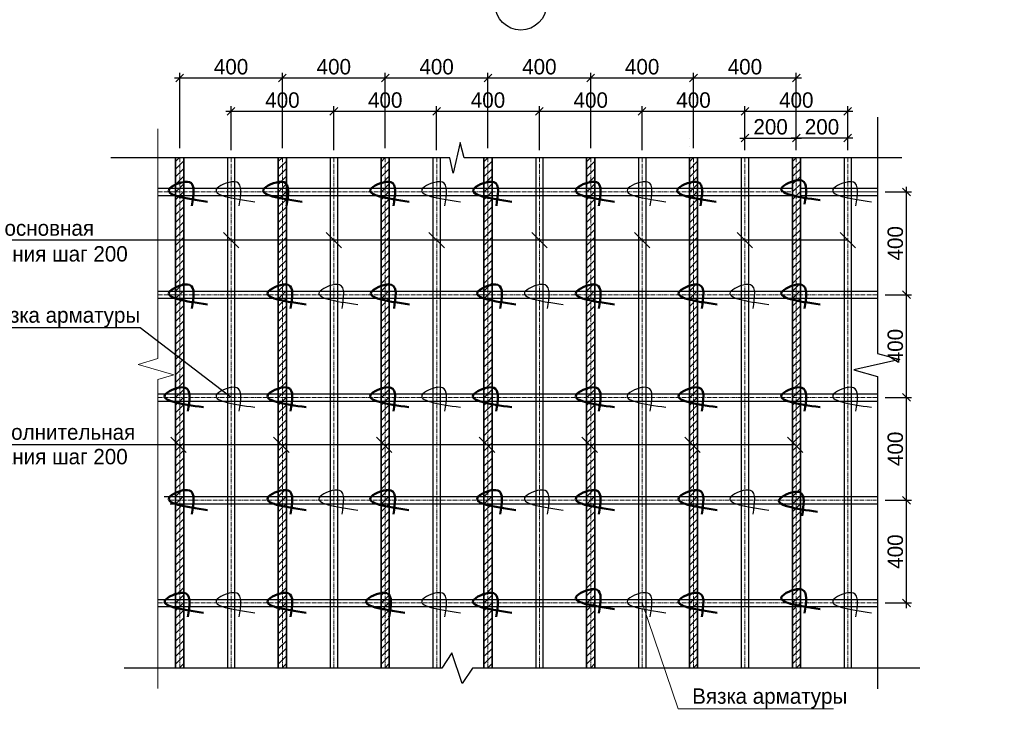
# Model space of a CAD drawing. Header units: millimetres. Extents: x -33345 to 4712671, y -3392 to 121473.
# Tile 131 of 256: x 789858 to 803271, y 50426 to 59957. Entities that reach past the tile are written whole.
import ezdxf
from ezdxf.enums import TextEntityAlignment as Align

# ---------------------------------------------------------------- set-up
doc = ezdxf.new("R2010")
doc.units = ezdxf.units.MM
doc.linetypes.add('ГОСТ 2.303 6', pattern=[12, 8, -1.5, 1, -1.5])
doc.layers.add('A _razmer rtt', color=164, linetype='Continuous')
doc.layers.add('СПДС_РАЗМЕРЫ', color=7, linetype='Continuous')
for name, color, linetype, lineweight in [('w-hatch', 7, 'Continuous', 0), ('w-арматура', 164, 'Continuous', 35), ('w-Армирования', 172, 'Continuous', 30), ('w-выноски', 7, 'Continuous', 0), ('w-оснавной', 7, 'Continuous', 35), ('w-ось', 4, 'Continuous', 0), ('w-размеры', 7, 'Continuous', 0), ('армирование', 150, 'Continuous', 50), ('КЖ Текст', 250, 'Continuous', 15)]:
    doc.layers.add(name, color=color, linetype=linetype, lineweight=lineweight)
doc.styles.get("Standard").update_dxf_attribs({"font": 'arial.ttf'})
doc.styles.add('X-U-RW-01$0$StyleROMANS', font='GOTHIC.TTF')
doc.dimstyles.new('М100', dxfattribs={"dimscale": 100, "dimtxt": 3, "dimasz": 1.5, "dimexe": 1, "dimexo": 1.5, "dimgap": 0.6, "dimtad": 1, "dimdec": 0, "dimtxsty": 'Standard', "dimblk": 'OBLIQUE', "dimcen": 2.5, "dimdle": 1, "dimadec": 0, "dimazin": 0, "dimtfac": 1, "dimtdec": 0, "dimtmove": 0, "dimatfit": 3, "dimldrblk": 'OBLIQUE', "dimfxl": 1.25, "dimarcsym": 0})

# ---------------------------------------------------------------- blocks, each defined once
blk = doc.blocks.new('_Oblique')
at = {"color": 0, "linetype": 'ByBlock', "lineweight": -2}
blk.add_line((-0.5, -0.5), (0.5, 0.5), dxfattribs=at)
blk = doc.blocks.new('*D81')
at = {"layer": 'Defpoints', "color": 0, "ltscale": 4, "transparency": 16777216}
for p in [(1225444, -289214), (1225444, -290120), (1227444, -290120)]:
    blk.add_point(p, dxfattribs=at)
at = {"layer": 'СПДС_РАЗМЕРЫ', "color": 0, "lineweight": -2, "ltscale": 4, "transparency": 16777216}
for p, q in [((1225444, -289970), (1225444, -289114)), ((1227444, -289970), (1227444, -289114)), ((1227544, -289214), (1225344, -289214))]:
    blk.add_line(p, q, dxfattribs=at)
at = {"layer": 'СПДС_РАЗМЕРЫ', "color": 0, "lineweight": -2, "ltscale": 4, "transparency": 16777216, "xscale": 150, "yscale": 150, "zscale": 150, "rotation": 180}
blk.add_blockref('_Oblique', (1225444, -289214), dxfattribs=at)
at = {"layer": 'СПДС_РАЗМЕРЫ', "color": 0, "lineweight": -2, "ltscale": 4, "transparency": 16777216, "xscale": 150, "yscale": 150, "zscale": 150}
blk.add_blockref('_Oblique', (1227444, -289214), dxfattribs=at)
at = {"layer": 'СПДС_РАЗМЕРЫ', "color": 0, "ltscale": 4, "transparency": 16777216, "insert": (1226444, -288996), "char_height": 300, "attachment_point": 5, "style": 'X-U-RW-01$0$StyleROMANS'}
blk.add_mtext('400', dxfattribs=at)
blk = doc.blocks.new('*D80')
at = {"layer": 'Defpoints', "color": 0, "ltscale": 4, "transparency": 16777216}
for p in [(1223444, -289214), (1223444, -290120), (1225444, -290120)]:
    blk.add_point(p, dxfattribs=at)
at = {"layer": 'СПДС_РАЗМЕРЫ', "color": 0, "lineweight": -2, "ltscale": 4, "transparency": 16777216}
for p, q in [((1223444, -289970), (1223444, -289114)), ((1225444, -289970), (1225444, -289114)), ((1225544, -289214), (1223344, -289214))]:
    blk.add_line(p, q, dxfattribs=at)
at = {"layer": 'СПДС_РАЗМЕРЫ', "color": 0, "lineweight": -2, "ltscale": 4, "transparency": 16777216, "xscale": 150, "yscale": 150, "zscale": 150, "rotation": 180}
blk.add_blockref('_Oblique', (1223444, -289214), dxfattribs=at)
at = {"layer": 'СПДС_РАЗМЕРЫ', "color": 0, "lineweight": -2, "ltscale": 4, "transparency": 16777216, "xscale": 150, "yscale": 150, "zscale": 150}
blk.add_blockref('_Oblique', (1225444, -289214), dxfattribs=at)
at = {"layer": 'СПДС_РАЗМЕРЫ', "color": 0, "ltscale": 4, "transparency": 16777216, "insert": (1224444, -288996), "char_height": 300, "attachment_point": 5, "style": 'X-U-RW-01$0$StyleROMANS'}
blk.add_mtext('400', dxfattribs=at)
blk = doc.blocks.new('*D79')
at = {"layer": 'Defpoints', "color": 0, "ltscale": 4, "transparency": 16777216}
for p in [(1221444, -289214), (1221444, -290120), (1223444, -290120)]:
    blk.add_point(p, dxfattribs=at)
at = {"layer": 'СПДС_РАЗМЕРЫ', "color": 0, "lineweight": -2, "ltscale": 4, "transparency": 16777216}
for p, q in [((1221444, -289970), (1221444, -289114)), ((1223444, -289970), (1223444, -289114)), ((1223544, -289214), (1221344, -289214))]:
    blk.add_line(p, q, dxfattribs=at)
at = {"layer": 'СПДС_РАЗМЕРЫ', "color": 0, "lineweight": -2, "ltscale": 4, "transparency": 16777216, "xscale": 150, "yscale": 150, "zscale": 150, "rotation": 180}
blk.add_blockref('_Oblique', (1221444, -289214), dxfattribs=at)
at = {"layer": 'СПДС_РАЗМЕРЫ', "color": 0, "lineweight": -2, "ltscale": 4, "transparency": 16777216, "xscale": 150, "yscale": 150, "zscale": 150}
blk.add_blockref('_Oblique', (1223444, -289214), dxfattribs=at)
at = {"layer": 'СПДС_РАЗМЕРЫ', "color": 0, "ltscale": 4, "transparency": 16777216, "insert": (1222444, -288996), "char_height": 300, "attachment_point": 5, "style": 'X-U-RW-01$0$StyleROMANS'}
blk.add_mtext('400', dxfattribs=at)
blk = doc.blocks.new('*D78')
at = {"layer": 'Defpoints', "color": 0, "ltscale": 4, "transparency": 16777216}
for p in [(1219444, -289214), (1219444, -290120), (1221444, -290120)]:
    blk.add_point(p, dxfattribs=at)
at = {"layer": 'СПДС_РАЗМЕРЫ', "color": 0, "lineweight": -2, "ltscale": 4, "transparency": 16777216}
for p, q in [((1219444, -289970), (1219444, -289114)), ((1221444, -289970), (1221444, -289114)), ((1221544, -289214), (1219344, -289214))]:
    blk.add_line(p, q, dxfattribs=at)
at = {"layer": 'СПДС_РАЗМЕРЫ', "color": 0, "lineweight": -2, "ltscale": 4, "transparency": 16777216, "xscale": 150, "yscale": 150, "zscale": 150, "rotation": 180}
blk.add_blockref('_Oblique', (1219444, -289214), dxfattribs=at)
at = {"layer": 'СПДС_РАЗМЕРЫ', "color": 0, "lineweight": -2, "ltscale": 4, "transparency": 16777216, "xscale": 150, "yscale": 150, "zscale": 150}
blk.add_blockref('_Oblique', (1221444, -289214), dxfattribs=at)
at = {"layer": 'СПДС_РАЗМЕРЫ', "color": 0, "ltscale": 4, "transparency": 16777216, "insert": (1220444, -288996), "char_height": 300, "attachment_point": 5, "style": 'X-U-RW-01$0$StyleROMANS'}
blk.add_mtext('400', dxfattribs=at)
blk = doc.blocks.new('*D77')
at = {"layer": 'Defpoints', "color": 0, "ltscale": 4, "transparency": 16777216}
for p in [(1217444, -289214), (1217444, -290120), (1219444, -290120)]:
    blk.add_point(p, dxfattribs=at)
at = {"layer": 'СПДС_РАЗМЕРЫ', "color": 0, "lineweight": -2, "ltscale": 4, "transparency": 16777216}
for p, q in [((1217444, -289970), (1217444, -289114)), ((1219444, -289970), (1219444, -289114)), ((1219544, -289214), (1217344, -289214))]:
    blk.add_line(p, q, dxfattribs=at)
at = {"layer": 'СПДС_РАЗМЕРЫ', "color": 0, "lineweight": -2, "ltscale": 4, "transparency": 16777216, "xscale": 150, "yscale": 150, "zscale": 150, "rotation": 180}
blk.add_blockref('_Oblique', (1217444, -289214), dxfattribs=at)
at = {"layer": 'СПДС_РАЗМЕРЫ', "color": 0, "lineweight": -2, "ltscale": 4, "transparency": 16777216, "xscale": 150, "yscale": 150, "zscale": 150}
blk.add_blockref('_Oblique', (1219444, -289214), dxfattribs=at)
at = {"layer": 'СПДС_РАЗМЕРЫ', "color": 0, "ltscale": 4, "transparency": 16777216, "insert": (1218444, -288996), "char_height": 300, "attachment_point": 5, "style": 'X-U-RW-01$0$StyleROMANS'}
blk.add_mtext('400', dxfattribs=at)
blk = doc.blocks.new('*D76')
at = {"layer": 'Defpoints', "color": 0, "ltscale": 4, "transparency": 16777216}
for p in [(1215444, -289214), (1215444, -290120), (1217444, -290120)]:
    blk.add_point(p, dxfattribs=at)
at = {"layer": 'СПДС_РАЗМЕРЫ', "color": 0, "lineweight": -2, "ltscale": 4, "transparency": 16777216}
for p, q in [((1215444, -289970), (1215444, -289114)), ((1217444, -289970), (1217444, -289114)), ((1217544, -289214), (1215344, -289214))]:
    blk.add_line(p, q, dxfattribs=at)
at = {"layer": 'СПДС_РАЗМЕРЫ', "color": 0, "lineweight": -2, "ltscale": 4, "transparency": 16777216, "xscale": 150, "yscale": 150, "zscale": 150, "rotation": 180}
blk.add_blockref('_Oblique', (1215444, -289214), dxfattribs=at)
at = {"layer": 'СПДС_РАЗМЕРЫ', "color": 0, "lineweight": -2, "ltscale": 4, "transparency": 16777216, "xscale": 150, "yscale": 150, "zscale": 150}
blk.add_blockref('_Oblique', (1217444, -289214), dxfattribs=at)
at = {"layer": 'СПДС_РАЗМЕРЫ', "color": 0, "ltscale": 4, "transparency": 16777216, "insert": (1216444, -288996), "char_height": 300, "attachment_point": 5, "style": 'X-U-RW-01$0$StyleROMANS'}
blk.add_mtext('400', dxfattribs=at)
blk = doc.blocks.new('*D75')
at = {"layer": 'Defpoints', "color": 0, "ltscale": 4, "transparency": 16777216}
for p in [(1224444, -288565), (1224444, -290082), (1226444, -290082)]:
    blk.add_point(p, dxfattribs=at)
at = {"layer": 'СПДС_РАЗМЕРЫ', "color": 0, "lineweight": -2, "ltscale": 4, "transparency": 16777216}
for p, q in [((1226544, -288565), (1224344, -288565)), ((1224444, -289932), (1224444, -288465)), ((1226444, -289932), (1226444, -288465))]:
    blk.add_line(p, q, dxfattribs=at)
at = {"layer": 'СПДС_РАЗМЕРЫ', "color": 0, "lineweight": -2, "ltscale": 4, "transparency": 16777216, "xscale": 150, "yscale": 150, "zscale": 150, "rotation": 180}
blk.add_blockref('_Oblique', (1224444, -288565), dxfattribs=at)
at = {"layer": 'СПДС_РАЗМЕРЫ', "color": 0, "lineweight": -2, "ltscale": 4, "transparency": 16777216, "xscale": 150, "yscale": 150, "zscale": 150}
blk.add_blockref('_Oblique', (1226444, -288565), dxfattribs=at)
at = {"layer": 'СПДС_РАЗМЕРЫ', "color": 0, "ltscale": 4, "transparency": 16777216, "insert": (1225444, -288347), "char_height": 300, "attachment_point": 5, "style": 'X-U-RW-01$0$StyleROMANS'}
blk.add_mtext('400', dxfattribs=at)
blk = doc.blocks.new('*D74')
at = {"layer": 'Defpoints', "color": 0, "ltscale": 4, "transparency": 16777216}
for p in [(1222444, -288565), (1222444, -290082), (1224444, -290082)]:
    blk.add_point(p, dxfattribs=at)
at = {"layer": 'СПДС_РАЗМЕРЫ', "color": 0, "lineweight": -2, "ltscale": 4, "transparency": 16777216}
for p, q in [((1224544, -288565), (1222344, -288565)), ((1222444, -289932), (1222444, -288465)), ((1224444, -289932), (1224444, -288465))]:
    blk.add_line(p, q, dxfattribs=at)
at = {"layer": 'СПДС_РАЗМЕРЫ', "color": 0, "lineweight": -2, "ltscale": 4, "transparency": 16777216, "xscale": 150, "yscale": 150, "zscale": 150, "rotation": 180}
blk.add_blockref('_Oblique', (1222444, -288565), dxfattribs=at)
at = {"layer": 'СПДС_РАЗМЕРЫ', "color": 0, "lineweight": -2, "ltscale": 4, "transparency": 16777216, "xscale": 150, "yscale": 150, "zscale": 150}
blk.add_blockref('_Oblique', (1224444, -288565), dxfattribs=at)
at = {"layer": 'СПДС_РАЗМЕРЫ', "color": 0, "ltscale": 4, "transparency": 16777216, "insert": (1223444, -288347), "char_height": 300, "attachment_point": 5, "style": 'X-U-RW-01$0$StyleROMANS'}
blk.add_mtext('400', dxfattribs=at)
blk = doc.blocks.new('*D73')
at = {"layer": 'Defpoints', "color": 0, "ltscale": 4, "transparency": 16777216}
for p in [(1220444, -288565), (1220444, -290082), (1222444, -290082)]:
    blk.add_point(p, dxfattribs=at)
at = {"layer": 'СПДС_РАЗМЕРЫ', "color": 0, "lineweight": -2, "ltscale": 4, "transparency": 16777216}
for p, q in [((1222544, -288565), (1220344, -288565)), ((1220444, -289932), (1220444, -288465)), ((1222444, -289932), (1222444, -288465))]:
    blk.add_line(p, q, dxfattribs=at)
at = {"layer": 'СПДС_РАЗМЕРЫ', "color": 0, "lineweight": -2, "ltscale": 4, "transparency": 16777216, "xscale": 150, "yscale": 150, "zscale": 150, "rotation": 180}
blk.add_blockref('_Oblique', (1220444, -288565), dxfattribs=at)
at = {"layer": 'СПДС_РАЗМЕРЫ', "color": 0, "lineweight": -2, "ltscale": 4, "transparency": 16777216, "xscale": 150, "yscale": 150, "zscale": 150}
blk.add_blockref('_Oblique', (1222444, -288565), dxfattribs=at)
at = {"layer": 'СПДС_РАЗМЕРЫ', "color": 0, "ltscale": 4, "transparency": 16777216, "insert": (1221444, -288347), "char_height": 300, "attachment_point": 5, "style": 'X-U-RW-01$0$StyleROMANS'}
blk.add_mtext('400', dxfattribs=at)
blk = doc.blocks.new('*D72')
at = {"layer": 'Defpoints', "color": 0, "ltscale": 4, "transparency": 16777216}
for p in [(1218444, -288565), (1218444, -290082), (1220444, -290082)]:
    blk.add_point(p, dxfattribs=at)
at = {"layer": 'СПДС_РАЗМЕРЫ', "color": 0, "lineweight": -2, "ltscale": 4, "transparency": 16777216}
for p, q in [((1220544, -288565), (1218344, -288565)), ((1218444, -289932), (1218444, -288465)), ((1220444, -289932), (1220444, -288465))]:
    blk.add_line(p, q, dxfattribs=at)
at = {"layer": 'СПДС_РАЗМЕРЫ', "color": 0, "lineweight": -2, "ltscale": 4, "transparency": 16777216, "xscale": 150, "yscale": 150, "zscale": 150, "rotation": 180}
blk.add_blockref('_Oblique', (1218444, -288565), dxfattribs=at)
at = {"layer": 'СПДС_РАЗМЕРЫ', "color": 0, "lineweight": -2, "ltscale": 4, "transparency": 16777216, "xscale": 150, "yscale": 150, "zscale": 150}
blk.add_blockref('_Oblique', (1220444, -288565), dxfattribs=at)
at = {"layer": 'СПДС_РАЗМЕРЫ', "color": 0, "ltscale": 4, "transparency": 16777216, "insert": (1219444, -288347), "char_height": 300, "attachment_point": 5, "style": 'X-U-RW-01$0$StyleROMANS'}
blk.add_mtext('400', dxfattribs=at)
blk = doc.blocks.new('*D71')
at = {"layer": 'Defpoints', "color": 0, "ltscale": 4, "transparency": 16777216}
for p in [(1216444, -288565), (1216444, -290082), (1218444, -290082)]:
    blk.add_point(p, dxfattribs=at)
at = {"layer": 'СПДС_РАЗМЕРЫ', "color": 0, "lineweight": -2, "ltscale": 4, "transparency": 16777216}
for p, q in [((1218544, -288565), (1216344, -288565)), ((1216444, -289932), (1216444, -288465)), ((1218444, -289932), (1218444, -288465))]:
    blk.add_line(p, q, dxfattribs=at)
at = {"layer": 'СПДС_РАЗМЕРЫ', "color": 0, "lineweight": -2, "ltscale": 4, "transparency": 16777216, "xscale": 150, "yscale": 150, "zscale": 150, "rotation": 180}
blk.add_blockref('_Oblique', (1216444, -288565), dxfattribs=at)
at = {"layer": 'СПДС_РАЗМЕРЫ', "color": 0, "lineweight": -2, "ltscale": 4, "transparency": 16777216, "xscale": 150, "yscale": 150, "zscale": 150}
blk.add_blockref('_Oblique', (1218444, -288565), dxfattribs=at)
at = {"layer": 'СПДС_РАЗМЕРЫ', "color": 0, "ltscale": 4, "transparency": 16777216, "insert": (1217444, -288347), "char_height": 300, "attachment_point": 5, "style": 'X-U-RW-01$0$StyleROMANS'}
blk.add_mtext('400', dxfattribs=at)
blk = doc.blocks.new('*D70')
at = {"layer": 'Defpoints', "color": 0, "ltscale": 4, "transparency": 16777216}
for p in [(1214444, -288565), (1214444, -290082), (1216444, -290082)]:
    blk.add_point(p, dxfattribs=at)
at = {"layer": 'СПДС_РАЗМЕРЫ', "color": 0, "lineweight": -2, "ltscale": 4, "transparency": 16777216}
for p, q in [((1216544, -288565), (1214344, -288565)), ((1214444, -289932), (1214444, -288465)), ((1216444, -289932), (1216444, -288465))]:
    blk.add_line(p, q, dxfattribs=at)
at = {"layer": 'СПДС_РАЗМЕРЫ', "color": 0, "lineweight": -2, "ltscale": 4, "transparency": 16777216, "xscale": 150, "yscale": 150, "zscale": 150, "rotation": 180}
blk.add_blockref('_Oblique', (1214444, -288565), dxfattribs=at)
at = {"layer": 'СПДС_РАЗМЕРЫ', "color": 0, "lineweight": -2, "ltscale": 4, "transparency": 16777216, "xscale": 150, "yscale": 150, "zscale": 150}
blk.add_blockref('_Oblique', (1216444, -288565), dxfattribs=at)
at = {"layer": 'СПДС_РАЗМЕРЫ', "color": 0, "ltscale": 4, "transparency": 16777216, "insert": (1215444, -288347), "char_height": 300, "attachment_point": 5, "style": 'X-U-RW-01$0$StyleROMANS'}
blk.add_mtext('400', dxfattribs=at)
blk = doc.blocks.new('*D69')
at = {"layer": 'Defpoints', "color": 0, "ltscale": 4, "transparency": 16777216}
for p in [(1226444, -289733), (1226444, -290120), (1227444, -290120)]:
    blk.add_point(p, dxfattribs=at)
at = {"layer": 'СПДС_РАЗМЕРЫ', "color": 0, "lineweight": -2, "ltscale": 4, "transparency": 16777216}
for p, q in [((1226444, -289970), (1226444, -289633)), ((1227444, -289970), (1227444, -289633)), ((1227544, -289733), (1226344, -289733))]:
    blk.add_line(p, q, dxfattribs=at)
at = {"layer": 'СПДС_РАЗМЕРЫ', "color": 0, "lineweight": -2, "ltscale": 4, "transparency": 16777216, "xscale": 150, "yscale": 150, "zscale": 150, "rotation": 180}
blk.add_blockref('_Oblique', (1226444, -289733), dxfattribs=at)
at = {"layer": 'СПДС_РАЗМЕРЫ', "color": 0, "lineweight": -2, "ltscale": 4, "transparency": 16777216, "xscale": 150, "yscale": 150, "zscale": 150}
blk.add_blockref('_Oblique', (1227444, -289733), dxfattribs=at)
at = {"layer": 'СПДС_РАЗМЕРЫ', "color": 0, "ltscale": 4, "transparency": 16777216, "insert": (1226944, -289516), "char_height": 300, "attachment_point": 5, "style": 'X-U-RW-01$0$StyleROMANS'}
blk.add_mtext('200', dxfattribs=at)
blk = doc.blocks.new('*D68')
at = {"layer": 'Defpoints', "color": 0, "ltscale": 4, "transparency": 16777216}
for p in [(1226444, -289733), (1225444, -290120), (1226444, -290120)]:
    blk.add_point(p, dxfattribs=at)
at = {"layer": 'СПДС_РАЗМЕРЫ', "color": 0, "lineweight": -2, "ltscale": 4, "transparency": 16777216}
for p, q in [((1225444, -289970), (1225444, -289633)), ((1226444, -289970), (1226444, -289633)), ((1225344, -289733), (1226544, -289733))]:
    blk.add_line(p, q, dxfattribs=at)
at = {"layer": 'СПДС_РАЗМЕРЫ', "color": 0, "lineweight": -2, "ltscale": 4, "transparency": 16777216, "xscale": 150, "yscale": 150, "zscale": 150, "rotation": 180}
blk.add_blockref('_Oblique', (1225444, -289733), dxfattribs=at)
at = {"layer": 'СПДС_РАЗМЕРЫ', "color": 0, "lineweight": -2, "ltscale": 4, "transparency": 16777216, "xscale": 150, "yscale": 150, "zscale": 150}
blk.add_blockref('_Oblique', (1226444, -289733), dxfattribs=at)
at = {"layer": 'СПДС_РАЗМЕРЫ', "color": 0, "ltscale": 4, "transparency": 16777216, "insert": (1225944, -289516), "char_height": 300, "attachment_point": 5, "style": 'X-U-RW-01$0$StyleROMANS'}
blk.add_mtext('200', dxfattribs=at)
blk = doc.blocks.new('*D85')
at = {"layer": 'Defpoints', "color": 0, "ltscale": 4, "transparency": 16777216}
for p in [(1228024, -296782), (1228589, -296782), (1228024, -298782)]:
    blk.add_point(p, dxfattribs=at)
at = {"layer": 'СПДС_РАЗМЕРЫ', "color": 0, "lineweight": -2, "ltscale": 4, "transparency": 16777216}
for p, q in [((1228174, -296782), (1228689, -296782)), ((1228589, -298882), (1228589, -296682)), ((1228174, -298782), (1228689, -298782))]:
    blk.add_line(p, q, dxfattribs=at)
at = {"layer": 'СПДС_РАЗМЕРЫ', "color": 0, "lineweight": -2, "ltscale": 4, "transparency": 16777216, "xscale": 150, "yscale": 150, "zscale": 150}
for p, rotation in [((1228589, -296782), 90), ((1228589, -298782), 270)]:
    blk.add_blockref('_Oblique', p, dxfattribs=dict(at, rotation=rotation))
at = {"layer": 'СПДС_РАЗМЕРЫ', "color": 0, "ltscale": 4, "transparency": 16777216, "insert": (1228372, -297782), "char_height": 300, "attachment_point": 5, "rotation": 90, "style": 'X-U-RW-01$0$StyleROMANS'}
blk.add_mtext('400', dxfattribs=at)
blk = doc.blocks.new('*D84')
at = {"layer": 'Defpoints', "color": 0, "ltscale": 4, "transparency": 16777216}
for p in [(1228024, -294782), (1228589, -294782), (1228024, -296782)]:
    blk.add_point(p, dxfattribs=at)
at = {"layer": 'СПДС_РАЗМЕРЫ', "color": 0, "lineweight": -2, "ltscale": 4, "transparency": 16777216}
for p, q in [((1228589, -296882), (1228589, -294682)), ((1228174, -294782), (1228689, -294782)), ((1228174, -296782), (1228689, -296782))]:
    blk.add_line(p, q, dxfattribs=at)
at = {"layer": 'СПДС_РАЗМЕРЫ', "color": 0, "lineweight": -2, "ltscale": 4, "transparency": 16777216, "xscale": 150, "yscale": 150, "zscale": 150}
for p, rotation in [((1228589, -294782), 90), ((1228589, -296782), 270)]:
    blk.add_blockref('_Oblique', p, dxfattribs=dict(at, rotation=rotation))
at = {"layer": 'СПДС_РАЗМЕРЫ', "color": 0, "ltscale": 4, "transparency": 16777216, "insert": (1228372, -295782), "char_height": 300, "attachment_point": 5, "rotation": 90, "style": 'X-U-RW-01$0$StyleROMANS'}
blk.add_mtext('400', dxfattribs=at)
blk = doc.blocks.new('*D83')
at = {"layer": 'Defpoints', "color": 0, "ltscale": 4, "transparency": 16777216}
for p in [(1228024, -292782), (1228589, -292782), (1228024, -294782)]:
    blk.add_point(p, dxfattribs=at)
at = {"layer": 'СПДС_РАЗМЕРЫ', "color": 0, "lineweight": -2, "ltscale": 4, "transparency": 16777216}
for p, q in [((1228174, -292782), (1228689, -292782)), ((1228589, -294882), (1228589, -292682)), ((1228174, -294782), (1228689, -294782))]:
    blk.add_line(p, q, dxfattribs=at)
at = {"layer": 'СПДС_РАЗМЕРЫ', "color": 0, "lineweight": -2, "ltscale": 4, "transparency": 16777216, "xscale": 150, "yscale": 150, "zscale": 150}
for p, rotation in [((1228589, -292782), 90), ((1228589, -294782), 270)]:
    blk.add_blockref('_Oblique', p, dxfattribs=dict(at, rotation=rotation))
at = {"layer": 'СПДС_РАЗМЕРЫ', "color": 0, "ltscale": 4, "transparency": 16777216, "insert": (1228372, -293782), "char_height": 300, "attachment_point": 5, "rotation": 90, "style": 'X-U-RW-01$0$StyleROMANS'}
blk.add_mtext('400', dxfattribs=at)
blk = doc.blocks.new('*D82')
at = {"layer": 'Defpoints', "color": 0, "ltscale": 4, "transparency": 16777216}
for p in [(1228024, -290782), (1228589, -290782), (1228024, -292782)]:
    blk.add_point(p, dxfattribs=at)
at = {"layer": 'СПДС_РАЗМЕРЫ', "color": 0, "lineweight": -2, "ltscale": 4, "transparency": 16777216}
for p, q in [((1228174, -290782), (1228689, -290782)), ((1228589, -292882), (1228589, -290682)), ((1228174, -292782), (1228689, -292782))]:
    blk.add_line(p, q, dxfattribs=at)
at = {"layer": 'СПДС_РАЗМЕРЫ', "color": 0, "lineweight": -2, "ltscale": 4, "transparency": 16777216, "xscale": 150, "yscale": 150, "zscale": 150}
for p, rotation in [((1228589, -290782), 90), ((1228589, -292782), 270)]:
    blk.add_blockref('_Oblique', p, dxfattribs=dict(at, rotation=rotation))
at = {"layer": 'СПДС_РАЗМЕРЫ', "color": 0, "ltscale": 4, "transparency": 16777216, "insert": (1228372, -291782), "char_height": 300, "attachment_point": 5, "rotation": 90, "style": 'X-U-RW-01$0$StyleROMANS'}
blk.add_mtext('400', dxfattribs=at)
blk = doc.blocks.new('uzel1')
at = {"layer": 'w-hatch', "lineweight": 13, "ltscale": 100}
h = blk.add_hatch(dxfattribs=at)
h.set_pattern_fill('ANSI31', color=256, scale=33)
h.set_pattern_definition([(45, (4427678.84, 573192.64), (-74.087113, 74.087113), [])])
edge = h.paths.add_edge_path()
edge.add_line((1214364, -290119.6), (1214524, -290119.6))
edge.add_line((1214524, -290119.6), (1214524, -300049))
edge.add_line((1214524, -300049), (1214364, -300049))
edge.add_line((1214364, -300049), (1214364, -289311.6))
h = blk.add_hatch(dxfattribs=at)
h.set_pattern_fill('ANSI31', color=256, scale=33)
h.set_pattern_definition([(45, (4417678.84, 573192.64), (-74.087113, 74.087113), [])])
edge = h.paths.add_edge_path()
edge.add_line((1224364, -290119.6), (1224524, -290119.6))
edge.add_line((1224524, -290119.6), (1224524, -300049))
edge.add_line((1224524, -300049), (1224364, -300049))
edge.add_line((1224364, -300049), (1224364, -289311.6))
h = blk.add_hatch(dxfattribs=at)
h.set_pattern_fill('ANSI31', color=256, scale=33)
h.set_pattern_definition([(45, (4425678.84, 573192.64), (-74.087113, 74.087113), [])])
h.paths.add_polyline_path([(1216524, -300049), (1216364, -300049), (1216364, -290119.6), (1216524, -290119.6)])
h = blk.add_hatch(dxfattribs=at)
h.set_pattern_fill('ANSI31', color=256, scale=33)
h.set_pattern_definition([(45, (4423678.84, 573192.64), (-74.087113, 74.087113), [])])
h.paths.add_polyline_path([(1218364, -300049), (1218364, -290119.6), (1218524, -290119.6), (1218524, -300049)])
h = blk.add_hatch(dxfattribs=at)
h.set_pattern_fill('ANSI31', color=256, scale=33)
h.set_pattern_definition([(45, (4421678.84, 573192.64), (-74.087113, 74.087113), [])])
edge = h.paths.add_edge_path()
edge.add_line((1220364, -290119.6), (1220524, -290119.6))
edge.add_line((1220524, -290119.6), (1220524, -300049))
edge.add_line((1220524, -300049), (1220364, -300049))
edge.add_line((1220364, -300049), (1220364, -290186.5))
h = blk.add_hatch(dxfattribs=at)
h.set_pattern_fill('ANSI31', color=256, scale=33)
h.set_pattern_definition([(45, (4419678.84, 573192.64), (-74.087113, 74.087113), [])])
edge = h.paths.add_edge_path()
edge.add_line((1222364, -290119.6), (1222524, -290119.6))
edge.add_line((1222524, -290119.6), (1222524, -300049))
edge.add_line((1222524, -300049), (1222364, -300049))
edge.add_line((1222364, -300049), (1222364, -290163.4))
h = blk.add_hatch(dxfattribs=at)
h.set_pattern_fill('ANSI31', color=256, scale=33)
h.set_pattern_definition([(45, (4415678.84, 573192.64), (-74.087113, 74.087113), [])])
edge = h.paths.add_edge_path()
edge.add_line((1226364, -290119.6), (1226524, -290119.6))
edge.add_line((1226524, -290119.6), (1226524, -300049))
edge.add_line((1226524, -300049), (1226364, -300049))
edge.add_line((1226364, -300049), (1226378.5, -290119.6))
at = {"lineweight": 25, "ltscale": 100}
for p, q in [((1227444, -291722.8), (1213552.9, -291722.8)), ((1226423, -295705.8), (1212532, -295705.8))]:
    blk.add_line(p, q, dxfattribs=at)
for points in [[(1228499.3, -290119.6), (1219983.3, -290119.6), (1219903.2, -289819.6), (1219765.3, -290419.6), (1219698.4, -290119.6), (1213104, -290119.6)], [(1228845.8, -300049), (1220143.1, -300049), (1219943.1, -300349), (1219743.1, -299749), (1219543.1, -300049), (1213362.5, -300049)]]:
    blk.add_lwpolyline(points)
at = {"lineweight": 30, "ltscale": 100}
for points in [[(1215594, -291872.8), (1215294, -291572.8)], [(1217594, -291872.8), (1217294, -291572.8)], [(1219595.5, -291872.8), (1219295.5, -291572.8)], [(1221595.5, -291872.8), (1221295.5, -291572.8)], [(1223594, -291872.8), (1223294, -291572.8)], [(1225594, -291872.8), (1225294, -291572.8)], [(1227595.5, -291872.8), (1227295.5, -291572.8)], [(1214573, -295855.8), (1214273, -295555.8)], [(1216573, -295855.8), (1216273, -295555.8)], [(1218574.5, -295855.8), (1218274.5, -295555.8)], [(1220574.5, -295855.8), (1220274.5, -295555.8)], [(1222573, -295855.8), (1222273, -295555.8)], [(1224573, -295855.8), (1224273, -295555.8)], [(1226574.5, -295855.8), (1226274.5, -295555.8)]]:
    blk.add_lwpolyline(points, dxfattribs=at)
at = {"layer": 'w-арматура', "lineweight": 25, "ltscale": 100}
for p, q in [((1215374, -290119.6), (1215374, -300049)), ((1215514, -290119.6), (1215514, -300049)), ((1217374, -290119.6), (1217374, -300049)), ((1217514, -290119.6), (1217514, -300049)), ((1219374, -290119.6), (1219374, -300049)), ((1219514, -290119.6), (1219514, -300049)), ((1221374, -290119.6), (1221374, -300049)), ((1221514, -290119.6), (1221514, -300049)), ((1223374, -290119.6), (1223374, -300049)), ((1223514, -290119.6), (1223514, -300049)), ((1225374, -290119.6), (1225374, -300049)), ((1225514, -290119.6), (1225514, -300049)), ((1227374, -290119.6), (1227374, -300049)), ((1227514, -290119.6), (1227514, -300049)), ((1214020.8, -290711.5), (1226364, -290711.5)), ((1214020.8, -290851.5), (1226364, -290851.5)), ((1226524, -290711.5), (1228023.9, -290711.5)), ((1226524, -290851.5), (1228023.9, -290851.5)), ((1214020.8, -292711.5), (1228023.9, -292711.5)), ((1214020.8, -292851.5), (1228023.9, -292851.5)), ((1214020.8, -294711.5), (1228023.9, -294711.5)), ((1214020.8, -294851.5), (1228023.9, -294851.5)), ((1214143.1, -296711.5), (1228023.9, -296711.5)), ((1214256.2, -296851.5), (1228023.9, -296851.5)), ((1214020.8, -298711.5), (1228023.9, -298711.5)), ((1214020.8, -298851.5), (1228023.9, -298851.5))]:
    blk.add_line(p, q, dxfattribs=at)
at = {"layer": 'w-Армирования', "lineweight": 35, "ltscale": 100}
for p, q in [((1214364, -290119.6), (1214364, -300049)), ((1214524, -290119.6), (1214524, -300049)), ((1216364, -290119.6), (1216364, -300049)), ((1216524, -290119.6), (1216524, -300049)), ((1218364, -290119.6), (1218364, -300049)), ((1218524, -290119.6), (1218524, -300049)), ((1220364, -290119.6), (1220364, -300049)), ((1220524, -290119.6), (1220524, -300049)), ((1222364, -290119.6), (1222364, -300049)), ((1222524, -290119.6), (1222524, -300049)), ((1224364, -290119.6), (1224364, -300049)), ((1224524, -290119.6), (1224524, -300049)), ((1226371.2, -290119.6), (1226371.2, -300049)), ((1226524, -290119.6), (1226524, -300049))]:
    blk.add_line(p, q, dxfattribs=at)
at = {"layer": 'w-выноски', "lineweight": 25, "ltscale": 100}
for p, q in [((1213552.9, -291722.8), (1210190.7, -291722.8)), ((1212532, -295705.8), (1209721.9, -295705.8))]:
    blk.add_line(p, q, dxfattribs=at)
blk.add_lwpolyline([(1215444, -294781.5), (1213677.3, -293427.9), (1210478.2, -293427.9)], dxfattribs=at)
at = {"layer": 'w-выноски', "ltscale": 100}
blk.add_lwpolyline([(1223444, -298780), (1224148.2, -300843.5), (1227170, -300843.5)], dxfattribs=at)
at = {"layer": 'w-оснавной', "lineweight": 25, "ltscale": 100}
blk.add_circle((1221081.3, -287131.7), 500, dxfattribs=at)
at = {"layer": 'w-ось', "color": 1, "linetype": 'ГОСТ 2.303 6', "lineweight": 9, "ltscale": 10}
for p, q in [((1214444, -290119.6), (1214444, -300049)), ((1215444, -290119.6), (1215444, -300049)), ((1216444, -290119.6), (1216444, -300049)), ((1217444, -290119.6), (1217444, -300049)), ((1218444, -290119.6), (1218444, -300049)), ((1219445.5, -290119.6), (1219445.5, -300049)), ((1220444, -290119.6), (1220444, -300049)), ((1221444, -290119.6), (1221444, -300049)), ((1222444, -290119.6), (1222444, -300049)), ((1223444, -290119.6), (1223444, -300049)), ((1224444, -290119.6), (1224444, -300049)), ((1225444, -290119.6), (1225444, -300049)), ((1226444, -290119.6), (1226444, -300049)), ((1227444, -290119.6), (1227444, -300049)), ((1214020.8, -290781.5), (1226364, -290781.5)), ((1214020.8, -292781.5), (1228023.9, -292781.5)), ((1214020.8, -294781.5), (1228023.9, -294781.5)), ((1214248.1, -296781.5), (1228023.9, -296781.5)), ((1214020.8, -298780), (1228023.9, -298780))]:
    blk.add_line(p, q, dxfattribs=at)
at = {"layer": 'w-размеры', "ltscale": 100}
blk.add_lwpolyline([(1214020.8, -289552.1), (1214020.8, -294025.4), (1213636.1, -294138.9), (1214331.6, -294338.9), (1214020.8, -294430.7), (1214020.8, -300444)], dxfattribs=at)
at = {"layer": 'армирование', "lineweight": 9, "ltscale": 100}
blk.add_line((1226524, -290781.5), (1228023.9, -290781.5), dxfattribs=at)
at = {"layer": 'армирование', "ltscale": 100}
for points in [[(1214683.3, -291051.7), (1214634.7, -290591.5), (1214255.2, -290711.5), (1214986.5, -290973.1)], [(1216523.3, -291051.7), (1216474.7, -290591.5), (1216095.2, -290711.5), (1216826.5, -290973.1)], [(1218604.5, -291051.7), (1218555.9, -290591.5), (1218176.4, -290711.5), (1218907.6, -290973.1)], [(1220606.6, -291051.7), (1220558, -290591.5), (1220178.5, -290711.5), (1220909.8, -290973.1)], [(1222603.3, -291051.7), (1222554.7, -290591.5), (1222175.2, -290711.5), (1222906.5, -290973.1)], [(1224578.7, -291051.7), (1224530.1, -290591.5), (1224150.6, -290711.5), (1224881.8, -290973.1)], [(1226603.3, -291022), (1226554.7, -290561.8), (1226175.2, -290681.8), (1226906.5, -290943.4)], [(1214683.3, -293051.7), (1214634.7, -292591.5), (1214255.2, -292711.5), (1214986.5, -292973.1)], [(1216603.3, -293051.7), (1216554.7, -292591.5), (1216175.2, -292711.5), (1216906.5, -292973.1)], [(1218615.1, -293051.7), (1218566.5, -292591.5), (1218186.9, -292711.5), (1218918.2, -292973.1)], [(1220683.3, -293051.7), (1220634.7, -292591.5), (1220255.2, -292711.5), (1220986.5, -292973.1)], [(1222603.3, -293051.7), (1222554.7, -292591.5), (1222175.2, -292711.5), (1222906.5, -292973.1)], [(1224603.3, -293051.7), (1224554.7, -292591.5), (1224175.2, -292711.5), (1224906.5, -292973.1)], [(1226603.3, -293051.7), (1226554.7, -292591.5), (1226175.2, -292711.5), (1226906.5, -292973.1)], [(1214602.2, -295051.7), (1214553.6, -294591.5), (1214174.1, -294711.5), (1214905.3, -294973.1)], [(1216603.3, -295051.7), (1216554.7, -294591.5), (1216175.2, -294711.5), (1216906.5, -294973.1)], [(1218603.3, -295051.7), (1218554.7, -294591.5), (1218175.2, -294711.5), (1218906.5, -294973.1)], [(1220603.3, -295051.7), (1220554.7, -294591.5), (1220175.2, -294711.5), (1220906.5, -294973.1)], [(1222603.3, -295051.7), (1222554.7, -294591.5), (1222175.2, -294711.5), (1222906.5, -294973.1)], [(1224603.3, -295051.7), (1224554.7, -294591.5), (1224175.2, -294711.5), (1224906.5, -294973.1)], [(1226603.3, -295051.7), (1226554.7, -294591.5), (1226175.2, -294711.5), (1226906.5, -294973.1)], [(1214683.3, -297051.7), (1214634.7, -296591.5), (1214255.2, -296711.5), (1214986.5, -296973.1)], [(1216603.3, -297051.7), (1216554.7, -296591.5), (1216175.2, -296711.5), (1216906.5, -296973.1)], [(1218603.3, -297051.7), (1218554.7, -296591.5), (1218175.2, -296711.5), (1218906.5, -296973.1)], [(1220683.3, -297051.7), (1220634.7, -296591.5), (1220255.2, -296711.5), (1220986.5, -296973.1)], [(1222603.3, -297051.7), (1222554.7, -296591.5), (1222175.2, -296711.5), (1222906.5, -296973.1)], [(1224603.3, -297051.7), (1224554.7, -296591.5), (1224175.2, -296711.5), (1224906.5, -296973.1)], [(1226555.7, -297087.3), (1226507.1, -296627.1), (1226127.6, -296747.1), (1226858.8, -297008.7)], [(1222603.3, -298980.2), (1222554.7, -298520), (1222175.2, -298640), (1222906.5, -298901.6)], [(1226603.3, -298980.2), (1226554.7, -298520), (1226175.2, -298640), (1226906.5, -298901.6)], [(1214603.3, -299051.7), (1214554.7, -298591.5), (1214175.2, -298711.5), (1214906.5, -298973.1)], [(1216603.3, -299051.7), (1216554.7, -298591.5), (1216175.2, -298711.5), (1216906.5, -298973.1)], [(1218523.3, -299051.7), (1218474.7, -298591.5), (1218095.2, -298711.5), (1218826.5, -298973.1)], [(1220603.3, -299051.7), (1220554.7, -298591.5), (1220175.2, -298711.5), (1220906.5, -298973.1)], [(1224603.3, -299051.7), (1224554.7, -298591.5), (1224175.2, -298711.5), (1224906.5, -298973.1)]]:
    blk.add_spline(points, degree=3, dxfattribs=at)
at = {"layer": 'армирование', "lineweight": 25, "ltscale": 100}
for points in [[(1215603.3, -291051.7), (1215554.7, -290591.5), (1215175.2, -290711.5), (1215906.5, -290973.1)], [(1219604.8, -291051.7), (1219556.2, -290591.5), (1219176.7, -290711.5), (1219908, -290973.1)], [(1223603.3, -291051.7), (1223554.7, -290591.5), (1223175.2, -290711.5), (1223906.5, -290973.1)], [(1227603.3, -291051.7), (1227554.7, -290591.5), (1227175.2, -290711.5), (1227906.5, -290973.1)], [(1217604.8, -293051.7), (1217556.2, -292591.5), (1217176.7, -292711.5), (1217908, -292973.1)], [(1221603.3, -293051.7), (1221554.7, -292591.5), (1221175.2, -292711.5), (1221906.5, -292973.1)], [(1225603.3, -293051.7), (1225554.7, -292591.5), (1225175.2, -292711.5), (1225906.5, -292973.1)], [(1215603.3, -295051.7), (1215554.7, -294591.5), (1215175.2, -294711.5), (1215906.5, -294973.1)], [(1219604.8, -295051.7), (1219556.2, -294591.5), (1219176.7, -294711.5), (1219908, -294973.1)], [(1223603.3, -295051.7), (1223554.7, -294591.5), (1223175.2, -294711.5), (1223906.5, -294973.1)], [(1227603.3, -295051.7), (1227554.7, -294591.5), (1227175.2, -294711.5), (1227906.5, -294973.1)], [(1217604.8, -297051.7), (1217556.2, -296591.5), (1217176.7, -296711.5), (1217908, -296973.1)], [(1221603.3, -297051.7), (1221554.7, -296591.5), (1221175.2, -296711.5), (1221906.5, -296973.1)], [(1225603.3, -297051.7), (1225554.7, -296591.5), (1225175.2, -296711.5), (1225906.5, -296973.1)], [(1215603.3, -299050.2), (1215554.7, -298590), (1215175.2, -298710), (1215906.5, -298971.6)], [(1219604.8, -299050.2), (1219556.2, -298590), (1219176.7, -298710), (1219908, -298971.6)], [(1223603.3, -299050.2), (1223554.7, -298590), (1223175.2, -298710), (1223906.5, -298971.6)], [(1227603.3, -299050.2), (1227554.7, -298590), (1227175.2, -298710), (1227906.5, -298971.6)]]:
    blk.add_spline(points, degree=3, dxfattribs=at)
at = {"layer": 'СПДС_РАЗМЕРЫ', "color": 0, "ltscale": 4}
blk.add_lwpolyline([(1228023.9, -289327.1), (1228023.9, -293926), (1228457.6, -294044.9), (1227566.1, -294244.9), (1228023.9, -294377.3), (1228023.9, -300455)], dxfattribs=at)
at = {"style": 'X-U-RW-01$0$StyleROMANS'}
for p in [(1209581.7, -292136.5), (1209581, -296083.1)]:
    blk.add_text('армирвания шаг 200', height=300, dxfattribs=at).set_placement(p)
for s, p in [('Вязка арматуры', (1212166.4, -293327.9)), ('дополнительная ', (1212090.3, -295605.8)), ('Вязка арматуры', (1225927.3, -300743.5))]:
    blk.add_text(s, height=300, dxfattribs=at).set_placement(p, align=Align.CENTER)
at = {"insert": (1211034.2, -291334.7), "char_height": 300, "width": 1796.455, "attachment_point": 1, "style": 'X-U-RW-01$0$StyleROMANS'}
blk.add_mtext('основная ', dxfattribs=at)
at = {"layer": 'СПДС_РАЗМЕРЫ', "color": 0, "ltscale": 4}
for base, p1, p2, angle, picture, middle in [((1214444, -288564.8), (1216444, -290081.6), (1214444, -290081.6), 180, '*D70', (1215444, -288347.3)), ((1216444, -288564.8), (1218444, -290081.6), (1216444, -290081.6), 180, '*D71', (1217444, -288347.3)), ((1218444, -288564.8), (1220444, -290081.6), (1218444, -290081.6), 180, '*D72', (1219444, -288347.3)), ((1220444, -288564.8), (1222444, -290081.6), (1220444, -290081.6), 180, '*D73', (1221444, -288347.3)), ((1222444, -288564.8), (1224444, -290081.6), (1222444, -290081.6), 180, '*D74', (1223444, -288347.3)), ((1224444, -288564.8), (1226444, -290081.6), (1224444, -290081.6), 180, '*D75', (1225444, -288347.3)), ((1215444, -289214), (1217444, -290119.6), (1215444, -290119.6), 180, '*D76', (1216444, -288996.5)), ((1217444, -289214), (1219444, -290119.6), (1217444, -290119.6), 180, '*D77', (1218444, -288996.5)), ((1219444, -289214), (1221444, -290119.6), (1219444, -290119.6), 180, '*D78', (1220444, -288996.5)), ((1221444, -289214), (1223444, -290119.6), (1221444, -290119.6), 180, '*D79', (1222444, -288996.5)), ((1223444, -289214), (1225444, -290119.6), (1223444, -290119.6), 180, '*D80', (1224444, -288996.5)), ((1225444, -289214), (1227444, -290119.6), (1225444, -290119.6), 180, '*D81', (1226444, -288996.5)), ((1226444, -289733.4), (1227444, -290119.6), (1226444, -290119.6), 180, '*D69', (1226944, -289515.8)), ((1228589.3, -290781.5), (1228023.9, -292781.5), (1228023.9, -290781.5), 90, '*D82', (1228371.8, -291781.5)), ((1228589.3, -292781.5), (1228023.9, -294781.5), (1228023.9, -292781.5), 90, '*D83', (1228371.8, -293781.5)), ((1228589.3, -294781.5), (1228023.9, -296781.5), (1228023.9, -294781.5), 90, '*D84', (1228371.8, -295781.5)), ((1228589.3, -296781.5), (1228023.9, -298781.5), (1228023.9, -296781.5), 90, '*D85', (1228371.8, -297781.5))]:
    dim = blk.add_linear_dim(base=base, p1=p1, p2=p2, angle=angle, dimstyle='М100', override={"dimlfac": 0.2, "dimtxsty": 'X-U-RW-01$0$StyleROMANS'}, dxfattribs=at)
    dim.commit()
    dim.dimension.update_dxf_attribs({"geometry": picture, "text_midpoint": middle})
dim = blk.add_linear_dim(base=(1226444, -289733.4), p1=(1225444, -290119.6), p2=(1226444, -290119.6), dimstyle='М100', override={"dimlfac": 0.2, "dimtxsty": 'X-U-RW-01$0$StyleROMANS'}, dxfattribs=at)
dim.commit()
dim.dimension.update_dxf_attribs({"geometry": '*D68', "text_midpoint": (1225944, -289515.8)})

msp = doc.modelspace()

# ---------------------------------------------------------------- block references
at = {"layer": 'A _razmer rtt', "xscale": 0.7, "yscale": 0.7, "zscale": 0.7}
msp.add_blockref('uzel1', (-58073.822, 261157.663), dxfattribs=at)

# ---------------------------------------------------------------- texts
at = {"layer": 'КЖ Текст', "color": 0, "insert": (691072.163, 47581.363), "char_height": 350, "width": 36452.73295, "attachment_point": 5, "style": 'X-U-RW-01$0$StyleROMANS'}
msp.add_mtext('\\pi-687.015,l700,t700;1.^IДанный лист читать совместно с л. \\P2.^IВязку поперечных стержней (хомутов) во всех пересечениях с рабочей арматурой проводить отожжённой стальной проволокой диаметром 0.8-1.2мм. \\P3.^IКонцы поперечных стержней (хомутов) заводить в тело бетона на длину не менее 50мм.\\P4.^IКонцы продольных стержней заанкеровать в торцевые колонны на длину 40d (d-длина арматурного стержня).\\P5.^IМарка стали для арматуры АIII и АI должно быть 25Г2С или 35ГС по ГОСТ 14098-91\\P{\\A1;\\C256;6.^IПосле распалубливания боковые и верхние поверхности фундамента, соприкасающиеся с грунтом, обклеить полиизолом выступающими снизу фундамента. }', dxfattribs=at)

doc.saveas('drawing.dxf')
